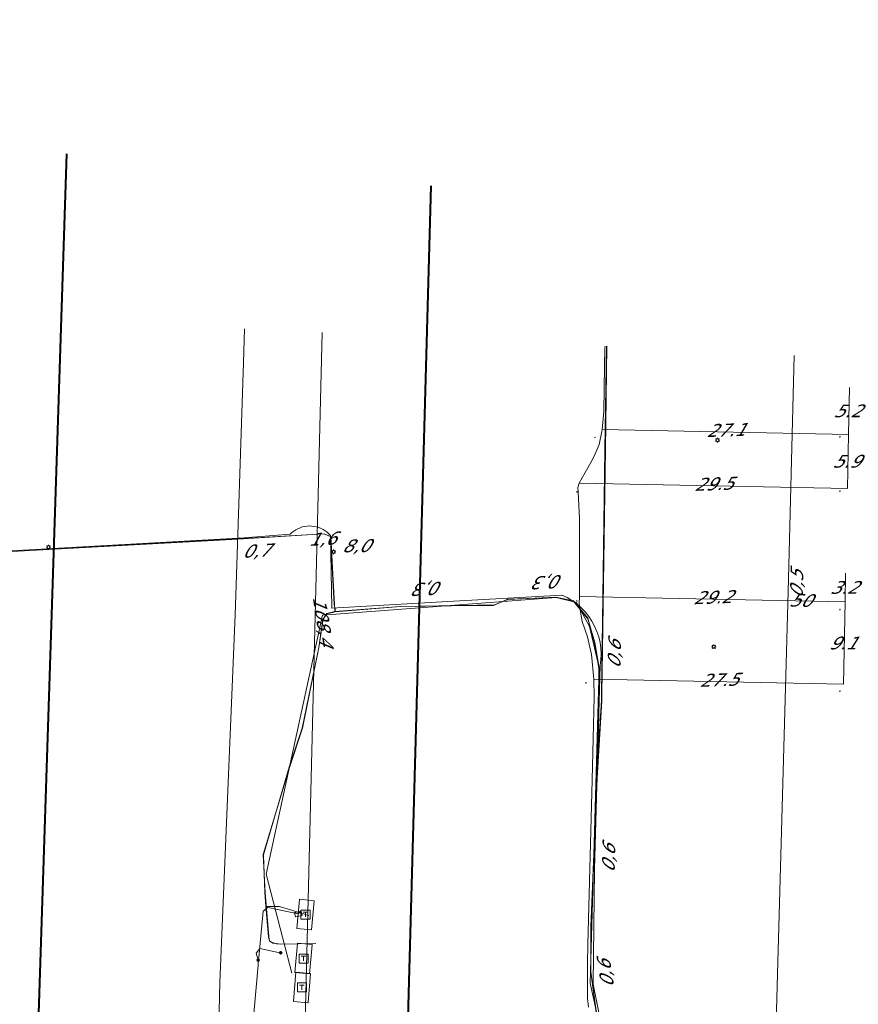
# Model space of a CAD drawing. Header units: metres. Extents: x 124576 to 133557, y 395865 to 402386.
# Tile 246 of 256: x 127874 to 127966, y 402277 to 402385. Entities that reach past the tile are written whole.
import ezdxf
from ezdxf.enums import TextEntityAlignment as Align

# ---------------------------------------------------------------- set-up
doc = ezdxf.new("R2010")
doc.units = ezdxf.units.M
doc.header["$MEASUREMENT"] = 0
for name, color, linetype, lineweight, true_color in [('LG_AanduidingEisVoorzorgsmaatregel', 7, 'Continuous', 40, 0xf7284a), ('LG_buisleidingGevaarlijkeInhoud_NV_Nederlandse_Gasunie_West', 7, 'Continuous', 13, 0xff9b00), ('LG_Datatransport_Eurofiber_Nederland_BV', 3, 'Continuous', 13, 0x00ff00), ('LG_Datatransport_KPN_BV', 3, 'Continuous', 13, 0x00ff00), ('LG_Datatransport_Tele2_Nederland_BV', 3, 'Continuous', 13, 0x00ff00), ('LG_Laag_Spanning', 7, 'Continuous', 13, 0x960000), ('LG_Laag_Spanning_Enexis_Netbeheer_BV', 7, 'Continuous', 13, 0x960000), ('LG_Riool_Onder_Druk_Gemeente_Dongen', 7, 'Continuous', 13, 0x800080)]:
    doc.layers.add(name, color=color, linetype=linetype, lineweight=lineweight, true_color=true_color)
for name, color, linetype, lineweight in [('LG_Laag_Spanning_P_Enexis_Netbeheer_BV', 7, 'Continuous', 0), ('MV_Datatransport', 7, 'Continuous', 0), ('MV_Laag_Spanning', 7, 'Continuous', 0), ('MV_Laag_Spanning_pijl', 7, 'Continuous', 0)]:
    doc.layers.add(name, color=color, linetype=linetype, lineweight=lineweight)
doc.styles.add('Klic_Annotatie', font='verdanai.ttf', dxfattribs={"oblique": 20, "height": 1.4})

# ---------------------------------------------------------------- blocks, each defined once
blk = doc.blocks.new('Mof')
at = {"layer": 'LG_Laag_Spanning_P_Enexis_Netbeheer_BV'}
h = blk.add_hatch(color=256, dxfattribs=at)
edge = h.paths.add_edge_path()
edge.add_arc((0, 0), 2, 0, 360)
blk = doc.blocks.new('DeliveryPoint')
at = {"layer": 'LG_Laag_Spanning_P_Enexis_Netbeheer_BV', "flags": 128}
blk.add_lwpolyline([(-3.7, -2.5), (3.8, -2.5), (3.8, 2.5), (-3.7, 2.5), (-3.7, -2.5)], close=True, dxfattribs=at)
blk.add_lwpolyline([(-3.7, 2.5), (-3.7, 2.2), (0, 0), (3.8, 2.2)], dxfattribs=at)
blk = doc.blocks.new('Streetlight')
at = {"layer": 'LG_Laag_Spanning_P_Enexis_Netbeheer_BV'}
for p, q in [((-1.8, 1.8), (-1.1, 1.1)), ((0, 2.5), (0, 1.5)), ((1.8, 1.8), (1.1, 1.1)), ((-1.1, -1.1), (-1.8, -1.8)), ((0, -1.5), (0, -2.5)), ((1.1, -1.1), (1.8, -1.8))]:
    blk.add_line(p, q, dxfattribs=at)
at = {"layer": 'LG_Laag_Spanning_P_Enexis_Netbeheer_BV', "flags": 128}
for points in [[(-2.5, 0), (-1.5, 0)], [(1.5, 0), (2.5, 0)]]:
    blk.add_lwpolyline(points, dxfattribs=at)
at = {"layer": 'LG_Laag_Spanning_P_Enexis_Netbeheer_BV'}
blk.add_circle((0, 0), 1.5, dxfattribs=at)
blk = doc.blocks.new('Aansluitkast_1')
at = {"layer": 'LG_Laag_Spanning_P_Enexis_Netbeheer_BV'}
for p, q in [((-2.5, 2.5), (2.5, 2.5)), ((0, -2.5), (0, 2.5))]:
    blk.add_line(p, q, dxfattribs=at)
at = {"layer": 'LG_Laag_Spanning_P_Enexis_Netbeheer_BV', "flags": 128}
blk.add_lwpolyline([(-5, -5), (5, -5), (5, 5), (-5, 5), (-5, -5)], close=True, dxfattribs=at)
blk = doc.blocks.new('m_pijl')
at = {"layer": 'MV_Laag_Spanning_pijl'}
blk.add_hatch(color=7, dxfattribs=at).paths.add_polyline_path([(-1, -0.3), (-1, 0), (-1, 0.3), (0, 0)])
at = {"layer": 'MV_Laag_Spanning_pijl', "flags": 128}
blk.add_lwpolyline([(-1, 0), (-1, 0.3), (0, 0), (-1, -0.3), (-1, 0)], close=True, dxfattribs=at)

msp = doc.modelspace()

# ---------------------------------------------------------------- linework, layer by layer
at = {"layer": 'LG_AanduidingEisVoorzorgsmaatregel', "flags": 128}
for points in [[(127923.01, 401723.42), (127919.4, 401901.81), (127919.6, 402059.14), (127915.46, 402161.15), (127915.82, 402188.75), (127894.07, 402189.12), (127887.92, 402190.7), (127883.25, 402192.86), (127875.54, 402203.83), (127874.36, 402211.53), (127875.28, 402255.34), (127879.01, 402370.18)], [(127919.03, 402366.67), (127915.22, 402228.77), (127937.98, 402228.19), (127947.45, 402224.89), (127954.14, 402217.89), (127957.01, 402208.06), (127955.43, 402162.81), (127959.59, 402059.72), (127959.4, 401902.19), (127963.19, 401714.97)]]:
    msp.add_lwpolyline(points, dxfattribs=at)
at = {"layer": 'LG_buisleidingGevaarlijkeInhoud_NV_Nederlandse_Gasunie_West', "flags": 128}
msp.add_lwpolyline([(127894.36, 402210.62), (127895.56, 402236.72), (127895.52, 402245.41), (127895.28, 402254.89), (127895.82, 402279.07), (127897.52, 402319.45), (127898.44, 402347.24), (127898.55, 402350.95)], dxfattribs=at)
at = {"layer": 'LG_Datatransport_Eurofiber_Nederland_BV'}
msp.add_line((127900.9, 402287.4), (127902.4, 402287.4), dxfattribs=at)
at = {"layer": 'LG_Datatransport_Eurofiber_Nederland_BV', "flags": 128}
for points in [[(127937.4, 402274.6), (127936.6, 402280.2), (127936.6, 402285.2), (127937.1, 402295.8), (127937.3, 402301.5), (127937.81, 402310), (127937.83, 402310.74), (127938.2, 402337.7), (127938.36, 402349.02)], [(127937.23, 402301.49), (127937.77, 402310.04), (127937.8, 402310.74), (127938.17, 402337.68), (127938.33, 402349.02)], [(127937.27, 402301.49), (127937.81, 402310.04), (127937.83, 402310.74), (127938.21, 402337.68), (127938.37, 402349.02)], [(127784.52, 402328.34), (127787.77, 402314.42), (127797.83, 402315.71), (127800.45, 402317.2), (127821.6, 402320.97), (127842.79, 402324.74), (127870.34, 402326.28), (127897.85, 402327.82), (127906.02, 402328.32), (127907.3, 402328.38), (127908.02, 402328.06), (127908.44, 402320.56), (127908.46, 402320.11), (127908.48, 402319.83)], [(127937.4, 402274.6), (127936.6, 402280.2), (127936.6, 402285.2), (127937.1, 402295.8), (127937.3, 402301.5), (127937.5, 402308.5), (127937.5, 402313.6), (127937, 402316.4), (127936.3, 402319.1), (127934.7, 402321), (127932.8, 402321.4), (127927.5, 402321.2), (127925.9, 402320.5), (127924.1, 402320.5), (127915.7, 402320.4), (127908.5, 402319.8), (127908.5, 402320.1), (127908.4, 402320.6), (127908, 402328.1), (127907.3, 402328.4), (127906, 402328.3), (127897.8, 402327.8), (127870.3, 402326.3)], [(127937.4, 402274.6), (127936.6, 402280.2), (127936.6, 402285.2), (127937.1, 402295.8), (127937.3, 402301.5), (127937.5, 402308.5), (127937.5, 402313.6), (127937, 402316.4), (127936.3, 402319.1), (127934.7, 402321), (127932.8, 402321.4), (127927.5, 402321.2), (127925.9, 402320.5), (127924.1, 402320.5), (127915.7, 402320.4), (127908.5, 402319.8), (127907.6, 402319.6), (127907.2, 402319), (127906.7, 402315.9), (127904.9, 402307), (127903.5, 402302.7), (127900.6, 402293.1), (127900.8, 402288.9), (127900.9, 402287.4), (127901.6, 402287.4), (127902.4, 402287.4), (127905.6, 402286.4)], [(127937.4, 402274.6), (127936.6, 402280.2), (127936.6, 402285.2), (127937.1, 402295.8), (127937.3, 402301.5), (127937.5, 402308.5), (127937.5, 402313.6), (127937, 402316.4), (127936.3, 402319.1), (127934.7, 402321), (127932.8, 402321.4), (127927.5, 402321.2), (127925.9, 402320.5), (127924.1, 402320.5), (127915.7, 402320.4), (127908.5, 402319.8), (127907.6, 402319.6), (127907.2, 402319), (127906.7, 402315.9), (127904.9, 402307), (127903.5, 402302.7), (127900.6, 402293.1), (127900.8, 402288.9), (127901.2, 402284.1), (127901.3, 402283.6), (127901.7, 402283.4), (127902.1, 402283.3)], [(127937.27, 402301.49), (127937.51, 402308.5), (127937.52, 402313.64), (127937.04, 402316.42), (127936.27, 402319.05), (127934.67, 402321.02), (127932.77, 402321.43), (127927.49, 402321.17), (127925.95, 402320.53), (127924.11, 402320.54), (127915.67, 402320.39), (127908.48, 402319.83)], [(127902.07, 402283.3), (127901.67, 402283.36), (127901.29, 402283.63), (127901.19, 402284.07), (127900.76, 402288.92), (127900.63, 402293.08), (127903.46, 402302.72), (127904.88, 402307), (127906.7, 402315.88), (127907.16, 402318.98), (127907.59, 402319.64), (127908.48, 402319.83)], [(127900.9, 402287.4), (127900.76, 402288.92), (127900.63, 402293.08), (127903.46, 402302.72), (127904.88, 402307), (127906.7, 402315.88), (127907.16, 402318.98), (127907.59, 402319.64), (127908.48, 402319.83)], [(127954.59, 402247.66), (127954.78, 402249.98), (127952.97, 402252.72), (127949.76, 402256.05), (127945.44, 402261.05), (127941.64, 402265.78), (127938.68, 402270.68), (127937.36, 402274.63), (127936.62, 402280.15), (127936.62, 402285.18), (127937.07, 402295.84), (127937.27, 402301.48)], [(127900.9, 402287.4), (127901.19, 402284.07), (127901.29, 402283.63), (127901.67, 402283.36), (127902.07, 402283.3)], [(127902.07, 402283.31), (127902.51, 402283.25), (127906.38, 402283.32)], [(127902.07, 402283.3), (127902.18, 402283.29), (127902.51, 402283.25)]]:
    msp.add_lwpolyline(points, dxfattribs=at)
at = {"layer": 'LG_Datatransport_KPN_BV'}
msp.add_line((127908.13, 402320.21), (127907.99, 402328.2), dxfattribs=at)
at = {"layer": 'LG_Datatransport_KPN_BV', "flags": 128}
for points in [[(127958.97, 402348.02), (127958.32, 402322), (127956.9, 402272.03), (127956.35, 402254.39), (127956.34, 402253.83), (127956.34, 402253.83)], [(127937.48, 402275.74), (127936.86, 402278.83), (127937.03, 402291.48), (127937.65, 402313.91), (127937.73, 402314.54), (127937.76, 402315.17), (127937.72, 402315.81), (127937.63, 402316.43), (127937.48, 402317.05), (127937.28, 402317.65), (127937.03, 402318.23), (127936.73, 402318.79), (127936.38, 402319.31), (127935.98, 402319.81), (127935.54, 402320.26), (127935.06, 402320.68), (127934.54, 402321.05), (127934, 402321.37), (127933.43, 402321.65), (127920.23, 402320.92), (127908.13, 402320.21), (127907.99, 402328.2), (127907.81, 402328.4), (127907.61, 402328.57), (127907.4, 402328.73), (127907.18, 402328.87), (127906.95, 402328.98), (127906.7, 402329.08), (127906.45, 402329.16), (127906.19, 402329.21), (127905.93, 402329.24), (127905.67, 402329.25), (127905.41, 402329.24), (127905.15, 402329.2), (127904.89, 402329.14), (127904.64, 402329.05), (127904.4, 402328.95), (127904.17, 402328.83), (127903.95, 402328.68), (127903.74, 402328.52), (127903.55, 402328.34), (127898.5, 402327.95), (127870.82, 402326.41)]]:
    msp.add_lwpolyline(points, dxfattribs=at)
at = {"layer": 'LG_Datatransport_Tele2_Nederland_BV', "flags": 128}
msp.add_lwpolyline([(127903.75, 402280.04), (127900.93, 402290.96), (127907.12, 402319.45), (127932.8, 402321.39), (127935.04, 402320.82), (127936.46, 402318.21), (127937.52, 402313.65), (127936.53, 402278.95), (127937.94, 402272.63)], dxfattribs=at)
at = {"layer": 'LG_Laag_Spanning', "flags": 128}
for points in [[(127905.9, 402284.83), (127905.9, 402284.83), (127905.9, 402284.83), (127905.9, 402284.83), (127905.9, 402284.83), (127905.9, 402284.83), (127905.9, 402284.83), (127905.9, 402284.83), (127905.91, 402284.83), (127905.91, 402284.83), (127905.91, 402284.84), (127906.19, 402288.02), (127906.19, 402288.02), (127906.19, 402288.03), (127906.19, 402288.03), (127906.19, 402288.03), (127906.19, 402288.03), (127906.19, 402288.03), (127906.19, 402288.03), (127906.19, 402288.03), (127906.19, 402288.03), (127906.18, 402288.03), (127906.18, 402288.03), (127906.18, 402288.03), (127904.59, 402288.18), (127904.59, 402288.18), (127904.59, 402288.18), (127904.58, 402288.18), (127904.58, 402288.18), (127904.58, 402288.18), (127904.58, 402288.17), (127904.58, 402288.17), (127904.58, 402288.17), (127904.58, 402288.17), (127904.58, 402288.17), (127904.58, 402288.17), (127904.58, 402288.17), (127904.29, 402284.98), (127904.29, 402284.98), (127904.29, 402284.98), (127904.29, 402284.98), (127904.29, 402284.97), (127904.29, 402284.97), (127904.29, 402284.97), (127904.3, 402284.97), (127904.3, 402284.97), (127904.3, 402284.97), (127904.3, 402284.97), (127904.3, 402284.97), (127904.3, 402284.97), (127905.9, 402284.83), (127905.9, 402284.83), (127905.9, 402284.83)], [(127905.69, 402279.99), (127905.69, 402279.99), (127905.69, 402279.99), (127905.69, 402279.99), (127905.69, 402279.99), (127905.69, 402279.99), (127905.69, 402280), (127905.69, 402280), (127905.7, 402280), (127905.7, 402280), (127905.7, 402280), (127905.97, 402283.19), (127905.97, 402283.19), (127905.97, 402283.19), (127905.97, 402283.19), (127905.97, 402283.19), (127905.97, 402283.19), (127905.97, 402283.2), (127905.97, 402283.2), (127905.97, 402283.2), (127905.96, 402283.2), (127905.96, 402283.2), (127905.96, 402283.2), (127905.96, 402283.2), (127904.37, 402283.34), (127904.36, 402283.34), (127904.36, 402283.34), (127904.36, 402283.34), (127904.36, 402283.34), (127904.36, 402283.33), (127904.36, 402283.33), (127904.36, 402283.33), (127904.36, 402283.33), (127904.36, 402283.33), (127904.36, 402283.33), (127904.36, 402283.33), (127904.36, 402283.33), (127904.08, 402280.14), (127904.08, 402280.14), (127904.08, 402280.14), (127904.08, 402280.14), (127904.08, 402280.13), (127904.08, 402280.13), (127904.08, 402280.13), (127904.09, 402280.13), (127904.09, 402280.13), (127904.09, 402280.13), (127904.09, 402280.13), (127904.09, 402280.13), (127904.09, 402280.13), (127905.69, 402279.99), (127905.69, 402279.99), (127905.69, 402279.99)], [(127905.51, 402276.81), (127905.51, 402276.81), (127905.51, 402276.81), (127905.52, 402276.81), (127905.52, 402276.81), (127905.52, 402276.82), (127905.52, 402276.82), (127905.52, 402276.82), (127905.52, 402276.82), (127905.52, 402276.82), (127905.52, 402276.82), (127905.8, 402280.01), (127905.8, 402280.01), (127905.8, 402280.01), (127905.8, 402280.01), (127905.8, 402280.01), (127905.8, 402280.01), (127905.8, 402280.02), (127905.8, 402280.02), (127905.8, 402280.02), (127905.8, 402280.02), (127905.79, 402280.02), (127905.79, 402280.02), (127905.79, 402280.02), (127904.2, 402280.16), (127904.2, 402280.16), (127904.2, 402280.16), (127904.19, 402280.16), (127904.19, 402280.16), (127904.19, 402280.16), (127904.19, 402280.16), (127904.19, 402280.16), (127904.19, 402280.16), (127904.19, 402280.15), (127904.19, 402280.15), (127904.19, 402280.15), (127904.19, 402280.15), (127903.91, 402276.96), (127903.91, 402276.96), (127903.91, 402276.96), (127903.91, 402276.96), (127903.91, 402276.96), (127903.91, 402276.96), (127903.91, 402276.96), (127903.91, 402276.95), (127903.91, 402276.95), (127903.91, 402276.95), (127903.91, 402276.95), (127903.91, 402276.95), (127903.92, 402276.95), (127905.51, 402276.81), (127905.51, 402276.81), (127905.51, 402276.81)]]:
    msp.add_lwpolyline(points, dxfattribs=at)
at = {"layer": 'LG_Laag_Spanning_Enexis_Netbeheer_BV'}
msp.add_line((127935.37, 402321.5), (127935.38, 402330.08), dxfattribs=at)
at = {"layer": 'LG_Laag_Spanning_Enexis_Netbeheer_BV', "flags": 128}
for points in [[(127936.35, 402276.3), (127936.25, 402277.27), (127936.25, 402278.24), (127936.24, 402281.18), (127936.27, 402283.18), (127936.75, 402301.32), (127936.99, 402310.41), (127936.93, 402312.4), (127936.68, 402315.12), (127936.26, 402317.06), (127935.65, 402318.73), (127935.35, 402320.67), (127935.37, 402321.5), (127935.38, 402330.08), (127935.21, 402332.96), (127935.19, 402333.48), (127935.34, 402333.97), (127935.67, 402334.53), (127936.63, 402336.24), (127936.99, 402336.92), (127937.53, 402338.23), (127937.83, 402339.63), (127937.87, 402339.86), (127938.03, 402341.85), (127938.13, 402346.81), (127938.17, 402348.81), (127938.18, 402349.03)], [(127935.38, 402330.08), (127935.21, 402332.96), (127935.19, 402333.48), (127935.34, 402333.97), (127935.67, 402334.53), (127936.63, 402336.24), (127936.99, 402336.92), (127937.53, 402338.23), (127937.83, 402339.63), (127937.87, 402339.86), (127938.03, 402341.85), (127938.13, 402346.81), (127938.17, 402348.81), (127938.18, 402349.03)], [(127935.37, 402321.5), (127935.38, 402325.79), (127935.38, 402330.08)], [(127935.37, 402321.5), (127935.38, 402325.79), (127935.38, 402330.08)], [(127936.35, 402276.3), (127936.25, 402277.27), (127936.25, 402278.24), (127936.24, 402281.18), (127936.27, 402283.18), (127936.75, 402301.32), (127936.99, 402310.41), (127936.93, 402312.4), (127936.68, 402315.12), (127936.26, 402317.06), (127935.65, 402318.73), (127935.35, 402320.67), (127935.37, 402321.5)], [(127900.04, 402281.5), (127900.13, 402281.78), (127900.58, 402286.89), (127901.12, 402287.28), (127904.44, 402286.57)], [(127900.53, 402191.26), (127900.53, 402191.4), (127900.54, 402191.68), (127900.41, 402191.89), (127899.99, 402192.16), (127899.63, 402192.83), (127899.65, 402195.36), (127899.76, 402206.22), (127899.83, 402217.08), (127899.81, 402242.8), (127898.91, 402253.08), (127898.48, 402263.34), (127900.05, 402280.92), (127900.04, 402281.5), (127899.83, 402282.27), (127900.24, 402282.78), (127902.44, 402282.31), (127902.52, 402282.3)], [(127900.53, 402191.26), (127900.53, 402191.4), (127900.54, 402191.68), (127900.41, 402191.89), (127899.99, 402192.16), (127899.63, 402192.83), (127899.65, 402195.36), (127899.76, 402206.22), (127899.83, 402217.08), (127899.81, 402242.8), (127898.91, 402253.08), (127898.48, 402263.34), (127900.05, 402280.92), (127900.04, 402281.5), (127899.83, 402282.27), (127900.24, 402282.78), (127902.44, 402282.31), (127902.52, 402282.3)]]:
    msp.add_lwpolyline(points, dxfattribs=at)
at = {"layer": 'LG_Riool_Onder_Druk_Gemeente_Dongen', "flags": 128}
msp.add_lwpolyline([(127907.09, 402350.53), (127903.8, 402218.35), (127862.09, 402206.82), (127833.5, 402205.05), (127816.5, 402204.33), (127589.08, 402210.26), (127571.24, 402211.29), (127544.46, 402214.76), (127509.95, 402220.78), (127467.47, 402231.16), (127412.76, 402251), (127379.38, 402267.98), (127362.03, 402277.42), (127327.41, 402295.58), (127314.01, 402302.85), (127236.53, 402346.03), (127190.9, 402371.25), (127169.01, 402383.33), (127166, 402384.94)], dxfattribs=at)
at = {"layer": 'MV_Laag_Spanning_pijl'}
for p, q in [((127965.04, 402344.49), (127964.94, 402339.33)), ((127964.94, 402339.33), (127937.87, 402339.86)), ((127964.94, 402339.33), (127964.82, 402333.39)), ((127964.82, 402333.39), (127935.34, 402333.97)), ((127964.63, 402324.07), (127964.57, 402320.91)), ((127964.57, 402320.91), (127935.37, 402321.5)), ((127964.57, 402320.91), (127964.38, 402311.84)), ((127964.38, 402311.84), (127936.93, 402312.4))]:
    msp.add_line(p, q, dxfattribs=at)

# ---------------------------------------------------------------- block references
at = {"layer": 'LG_Laag_Spanning_P_Enexis_Netbeheer_BV', "xscale": 0.1, "yscale": 0.1, "zscale": 0.1}
for name, p in [('Streetlight', (127950.53, 402338.69)), ('Streetlight', (127876.99, 402326.93)), ('Streetlight', (127908.34, 402326.41)), ('Streetlight', (127950.13, 402315.97)), ('Aansluitkast_1', (127905.24, 402286.5)), ('Mof', (127902.52, 402282.3)), ('Mof', (127900.04, 402281.5)), ('Aansluitkast_1', (127905.03, 402281.66)), ('Aansluitkast_1', (127904.85, 402278.49))]:
    msp.add_blockref(name, p, dxfattribs=at)
at = {"layer": 'LG_Laag_Spanning_P_Enexis_Netbeheer_BV', "xscale": 0.1, "yscale": 0.1, "zscale": 0.1, "rotation": 12}
msp.add_blockref('DeliveryPoint', (127904.44, 402286.57), dxfattribs=at)
at = {"layer": 'MV_Laag_Spanning_pijl', "xscale": 0.1, "yscale": 0.1, "zscale": 0.1}
for p, rotation in [((127937, 402339), 178), ((127964, 402339), 269), ((127935, 402333), 178), ((127964, 402333), 269), ((127935, 402321), 178), ((127964, 402320), 269), ((127936, 402312), 178), ((127964, 402311), 269)]:
    msp.add_blockref('m_pijl', p, dxfattribs=dict(at, rotation=rotation))

# ---------------------------------------------------------------- texts
at = {"layer": 'MV_Datatransport', "style": 'Klic_Annotatie', "oblique": 20}
for s, rotation, p in [('1,6', 3.2, (127907.04, 402327.83)), ('8,0', 1, (127910.74, 402327.07)), ('0,7', 3.2, (127899.76, 402326.52)), ('0,3', 183.2, (127932.17, 402323.08)), ('0,5', 88.6, (127959.24, 402322.79)), ('0,3', 183.2, (127918.97, 402322.35)), ('50', 358.6, (127959.61, 402321.07)), ('108,4', 279.1, (127907.15, 402318.85)), ('0,6', 88.4, (127939.19, 402315.05)), ('0,6', 88.4, (127938.56, 402292.61)), ('0,6', 98.7, (127938.26, 402279.92))]:
    msp.add_text(s, height=1.4, rotation=rotation, dxfattribs=at).set_placement(p, align=Align.MIDDLE_CENTER)
at = {"layer": 'MV_Laag_Spanning', "style": 'Klic_Annotatie', "oblique": 20}
for s, p in [('5.2', (127964.79, 402341.91)), ('5.9', (127964.68, 402336.37)), ('3.2', (127964.4, 402322.49)), ('9.1', (127964.27, 402316.38))]:
    msp.add_text(s, height=1.4, dxfattribs=at).set_placement(p, align=Align.MIDDLE_CENTER)
for s, p in [('27.1', (127951.41, 402339.8)), ('29.5', (127950.08, 402333.88)), ('29.2', (127949.97, 402321.41)), ('27.5', (127950.66, 402312.32))]:
    msp.add_text(s, height=1.4, rotation=2, dxfattribs=at).set_placement(p, align=Align.MIDDLE_CENTER)

doc.saveas('drawing.dxf')
